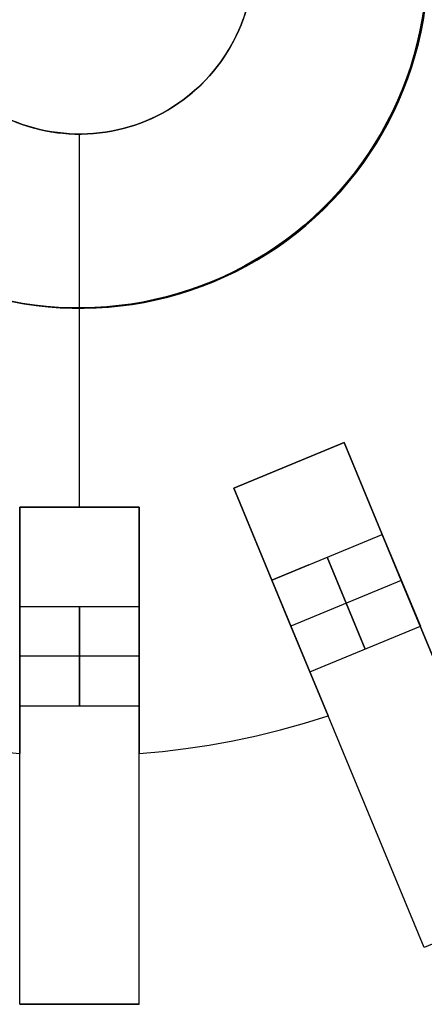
# Model space of a CAD drawing. Header units: millimetres. Extents: x 625 to 835, y 105 to 315.
# Tile 5 of 9: x 724 to 765, y 105 to 204. Entities that reach past the tile are written whole.
import ezdxf

# ---------------------------------------------------------------- set-up
doc = ezdxf.new("R2010")
doc.units = ezdxf.units.MM

msp = doc.modelspace()

# ---------------------------------------------------------------- linework, layer by layer
at = {"extrusion": (0.000142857, -2.84161e-05, 1)}
msp.add_lwpolyline([(697.739, 223.379), (697.294, 222.251), (696.889, 221.108), (696.524, 219.951), (696.199, 218.783), (695.914, 217.604), (695.671, 216.416), (695.469, 215.221), (695.308, 214.019), (695.189, 212.812), (695.112, 211.602), (695.077, 210.389), (695.084, 209.177), (695.133, 207.965), (695.224, 206.756), (695.357, 205.55), (695.531, 204.35), (695.747, 203.157), (696.005, 201.972), (696.303, 200.796), (696.641, 199.632), (697.02, 198.48), (697.438, 197.342), (697.896, 196.219), (698.392, 195.112), (698.926, 194.023), (699.498, 192.954), (700.106, 191.905), (700.751, 190.878), (701.43, 189.873), (702.144, 188.893), (702.892, 187.938), (703.672, 187.009), (704.484, 186.109), (705.326, 185.236), (706.198, 184.394), (707.099, 183.582), (708.028, 182.802), (708.983, 182.055), (709.963, 181.341), (710.967, 180.661), (711.995, 180.017), (713.044, 179.408), (714.113, 178.837), (715.202, 178.302), (716.308, 177.806), (717.431, 177.349), (718.57, 176.93), (719.722, 176.551), (720.886, 176.213), (722.062, 175.915), (723.247, 175.658), (724.44, 175.442), (725.64, 175.267), (726.845, 175.134), (728.055, 175.043), (729.266, 174.994), (730.479, 174.987), (731.691, 175.022), (732.902, 175.099), (734.108, 175.218), (735.31, 175.379), (736.506, 175.581), (737.694, 175.825), (738.873, 176.109), (740.041, 176.434), (741.198, 176.799), (742.341, 177.205), (743.469, 177.649), (744.581, 178.133), (745.676, 178.654), (746.752, 179.214), (747.808, 179.81), (748.842, 180.442), (749.855, 181.11), (750.843, 181.813), (751.807, 182.549), (752.744, 183.318), (753.654, 184.12), (754.536, 184.952), (755.389, 185.815), (756.211, 186.706), (757.002, 187.625), (757.76, 188.572), (758.485, 189.544), (759.176, 190.54), (759.832, 191.56), (760.453, 192.602), (761.037, 193.665), (761.584, 194.747), (762.093, 195.848), (762.563, 196.966), (762.995, 198.099), (763.387, 199.246), (763.739, 200.407), (764.05, 201.579), (764.321, 202.761), (764.551, 203.952), (764.739, 205.15), (764.886, 206.353), (764.991, 207.562), (765.054, 208.773), (765.075, 209.985)], dxfattribs=at)
at = {"extrusion": (-0.000142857, 2.84161e-05, 1)}
msp.add_lwpolyline([(764.927, 210.015), (764.906, 208.802), (764.843, 207.591), (764.738, 206.383), (764.591, 205.179), (764.403, 203.981), (764.173, 202.79), (763.902, 201.608), (763.591, 200.436), (763.239, 199.276), (762.847, 198.128), (762.415, 196.995), (761.945, 195.877), (761.436, 194.777), (760.889, 193.694), (760.305, 192.631), (759.684, 191.589), (759.028, 190.57), (758.337, 189.573), (757.612, 188.601), (756.854, 187.655), (756.063, 186.736), (755.241, 185.844), (754.388, 184.982), (753.506, 184.149), (752.596, 183.348), (751.659, 182.579), (750.695, 181.842), (749.707, 181.14), (748.694, 180.472), (747.66, 179.839), (746.604, 179.243), (745.528, 178.684), (744.433, 178.162), (743.321, 177.679), (742.193, 177.234), (741.05, 176.829), (739.893, 176.464), (738.725, 176.138), (737.546, 175.854), (736.358, 175.61), (735.162, 175.408), (733.96, 175.248), (732.754, 175.129), (731.543, 175.052), (730.331, 175.017), (729.118, 175.024), (727.907, 175.073), (726.697, 175.164), (725.492, 175.297), (724.292, 175.471), (723.099, 175.687), (721.914, 175.944), (720.738, 176.242), (719.574, 176.581), (718.422, 176.96), (717.283, 177.378), (716.16, 177.836), (715.054, 178.332), (713.965, 178.866), (712.896, 179.438), (711.847, 180.046), (710.819, 180.69), (709.815, 181.37), (708.835, 182.084), (707.88, 182.831), (706.951, 183.612), (706.05, 184.423), (705.178, 185.266), (704.336, 186.138), (703.524, 187.039), (702.744, 187.967), (701.996, 188.922), (701.282, 189.903), (700.603, 190.907), (699.958, 191.934), (699.35, 192.983), (698.778, 194.053), (698.244, 195.142), (697.748, 196.248), (697.29, 197.371), (696.872, 198.509), (696.493, 199.661), (696.155, 200.826), (695.857, 202.001), (695.599, 203.186), (695.383, 204.38), (695.209, 205.58), (695.076, 206.785), (694.985, 207.994), (694.936, 209.206), (694.929, 210.419), (694.964, 211.631), (695.041, 212.841), (695.16, 214.048), (695.321, 215.25), (695.523, 216.446), (695.766, 217.634), (696.051, 218.813), (696.376, 219.981), (696.741, 221.137), (697.146, 222.28), (697.591, 223.408)], dxfattribs=at)
at = {"extrusion": (0.000285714, -5.68321e-05, 1)}
msp.add_lwpolyline([(713.836, 216.696), (713.613, 216.132), (713.411, 215.561), (713.228, 214.983), (713.065, 214.398), (712.923, 213.809), (712.801, 213.215), (712.7, 212.617), (712.62, 212.016), (712.561, 211.413), (712.522, 210.808), (712.505, 210.201), (712.508, 209.595), (712.533, 208.989), (712.578, 208.385), (712.644, 207.782), (712.732, 207.182), (712.84, 206.585), (712.968, 205.993), (713.117, 205.405), (713.287, 204.823), (713.476, 204.247), (713.685, 203.678), (713.914, 203.116), (714.162, 202.563), (714.429, 202.018), (714.715, 201.484), (715.019, 200.959), (715.341, 200.446), (715.681, 199.943), (716.038, 199.453), (716.412, 198.976), (716.802, 198.512), (717.208, 198.061), (717.629, 197.625), (718.065, 197.204), (718.516, 196.798), (718.98, 196.408), (719.457, 196.034), (719.947, 195.677), (720.45, 195.337), (720.963, 195.015), (721.488, 194.711), (722.023, 194.425), (722.567, 194.158), (723.12, 193.91), (723.682, 193.681), (724.251, 193.472), (724.827, 193.282), (725.409, 193.113), (725.997, 192.964), (726.589, 192.836), (727.186, 192.728), (727.786, 192.64), (728.389, 192.574), (728.993, 192.529), (729.599, 192.504), (730.206, 192.5), (730.812, 192.518), (731.417, 192.556), (732.02, 192.616), (732.621, 192.696), (733.219, 192.797), (733.813, 192.919), (734.402, 193.061), (734.987, 193.224), (735.565, 193.407), (736.136, 193.609), (736.7, 193.831), (737.256, 194.073), (737.804, 194.334), (738.342, 194.614), (738.87, 194.912), (739.387, 195.228), (739.893, 195.562), (740.388, 195.913), (740.869, 196.281), (741.338, 196.666), (741.793, 197.067), (742.234, 197.483), (742.66, 197.914), (743.071, 198.36), (743.467, 198.82), (743.846, 199.293), (744.209, 199.779), (744.554, 200.277), (744.882, 200.787), (745.192, 201.308), (745.484, 201.839), (745.758, 202.38), (746.012, 202.931), (746.248, 203.49), (746.463, 204.056), (746.659, 204.63), (746.835, 205.21), (746.991, 205.796), (747.127, 206.387), (747.241, 206.983), (747.336, 207.582), (747.409, 208.183), (747.461, 208.788), (747.493, 209.393), (747.503, 209.999)], dxfattribs=at)
at = {"extrusion": (-0.000285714, 5.68321e-05, 1)}
msp.add_lwpolyline([(747.5, 210), (747.489, 209.394), (747.458, 208.788), (747.406, 208.184), (747.332, 207.582), (747.238, 206.983), (747.123, 206.388), (746.988, 205.797), (746.832, 205.211), (746.656, 204.631), (746.46, 204.057), (746.244, 203.49), (746.009, 202.931), (745.754, 202.381), (745.481, 201.84), (745.189, 201.308), (744.879, 200.787), (744.551, 200.278), (744.205, 199.779), (743.843, 199.293), (743.463, 198.82), (743.068, 198.36), (742.657, 197.915), (742.231, 197.484), (741.79, 197.067), (741.335, 196.667), (740.866, 196.282), (740.384, 195.914), (739.89, 195.563), (739.384, 195.229), (738.866, 194.912), (738.338, 194.614), (737.8, 194.335), (737.253, 194.074), (736.697, 193.832), (736.133, 193.61), (735.561, 193.407), (734.983, 193.224), (734.399, 193.062), (733.81, 192.92), (733.216, 192.798), (732.618, 192.697), (732.017, 192.617), (731.413, 192.557), (730.808, 192.519), (730.202, 192.501), (729.596, 192.505), (728.99, 192.529), (728.385, 192.575), (727.783, 192.641), (727.183, 192.728), (726.586, 192.836), (725.993, 192.965), (725.406, 193.114), (724.823, 193.283), (724.247, 193.473), (723.678, 193.682), (723.117, 193.911), (722.563, 194.159), (722.019, 194.426), (721.484, 194.712), (720.96, 195.016), (720.446, 195.338), (719.944, 195.678), (719.454, 196.035), (718.976, 196.408), (718.512, 196.798), (718.062, 197.204), (717.626, 197.626), (717.204, 198.062), (716.798, 198.512), (716.408, 198.976), (716.035, 199.454), (715.678, 199.944), (715.338, 200.446), (715.016, 200.96), (714.712, 201.484), (714.426, 202.019), (714.159, 202.564), (713.911, 203.117), (713.682, 203.678), (713.472, 204.247), (713.283, 204.823), (713.114, 205.406), (712.965, 205.993), (712.836, 206.586), (712.728, 207.183), (712.641, 207.783), (712.575, 208.385), (712.529, 208.99), (712.505, 209.596), (712.501, 210.202), (712.519, 210.808), (712.557, 211.413), (712.617, 212.017), (712.697, 212.618), (712.798, 213.216), (712.92, 213.81), (713.062, 214.399), (713.224, 214.983), (713.407, 215.561), (713.61, 216.133), (713.832, 216.697)], dxfattribs=at)
for points in [[(723.06, 175.695), (724.255, 175.475), (725.457, 175.296), (726.664, 175.159), (727.875, 175.065), (729.089, 175.012), (730.304, 175.001), (731.518, 175.033), (732.731, 175.107), (733.94, 175.223), (735.145, 175.38), (736.343, 175.58), (737.534, 175.821), (738.716, 176.103), (739.887, 176.426), (741.046, 176.789), (742.192, 177.192), (743.324, 177.635), (744.439, 178.117), (745.537, 178.637), (746.616, 179.196), (747.675, 179.791), (748.713, 180.423), (749.728, 181.09), (750.72, 181.792), (751.686, 182.528), (752.627, 183.297), (753.54, 184.099), (754.424, 184.931), (755.28, 185.794), (756.105, 186.686), (756.898, 187.606), (757.659, 188.553), (758.387, 189.526), (759.08, 190.523), (759.739, 191.545), (760.361, 192.588), (760.947, 193.652), (761.496, 194.736), (762.007, 195.838), (762.479, 196.958), (762.912, 198.093), (763.306, 199.242), (763.659, 200.405), (763.972, 201.579), (764.244, 202.763), (764.474, 203.956), (764.663, 205.156)], [(723.62, 193.704), (724.189, 193.493), (724.766, 193.301), (725.349, 193.129), (725.937, 192.978), (726.53, 192.847), (727.127, 192.737), (727.728, 192.648), (728.332, 192.58), (728.938, 192.532), (729.544, 192.506), (730.152, 192.501), (730.759, 192.516), (731.365, 192.553), (731.97, 192.611), (732.572, 192.69), (733.172, 192.79), (733.767, 192.91), (734.358, 193.051), (734.944, 193.213), (735.523, 193.394), (736.096, 193.596), (736.662, 193.818), (737.219, 194.059), (737.768, 194.319), (738.308, 194.598), (738.838, 194.895), (739.356, 195.211), (739.864, 195.545), (740.36, 195.896), (740.843, 196.264), (741.313, 196.649), (741.77, 197.049), (742.212, 197.466), (742.64, 197.897), (743.052, 198.343), (743.449, 198.803), (743.83, 199.277), (744.193, 199.763), (744.54, 200.262), (744.869, 200.772), (745.181, 201.294), (745.474, 201.826), (745.748, 202.368), (746.003, 202.919), (746.24, 203.479), (746.456, 204.046)], [(730, 155), (730, 192.5)], [(730, 155), (730, 192.5)], [(730, 155), (730, 175)], [(730, 155), (730, 175)], [(756.591, 161.483), (745.504, 156.891)], [(745.504, 156.891), (756.591, 161.483)], [(745.504, 156.891), (756.591, 161.483)], [(745.504, 156.891), (756.591, 161.483)], [(756.591, 161.483), (745.504, 156.891)], [(756.591, 161.483), (751.048, 159.187)], [(762.331, 147.625), (756.591, 161.483)], [(756.591, 161.483), (762.331, 147.625)], [(762.331, 147.625), (756.591, 161.483)], [(756.591, 161.483), (762.331, 147.625)], [(775.725, 115.289), (756.591, 161.483)], [(745.504, 156.891), (751.245, 143.032)], [(751.245, 143.032), (745.504, 156.891)], [(745.504, 156.891), (751.245, 143.032)], [(751.245, 143.032), (745.504, 156.891)], [(764.638, 110.697), (745.504, 156.891)], [(736, 155), (724, 155)], [(724, 155), (736, 155)], [(724, 155), (736, 155)], [(724, 155), (736, 155)], [(724, 155), (724, 140)], [(724, 140), (724, 155)], [(724, 155), (724, 140)], [(724, 140), (724, 155)], [(736, 155), (724, 155)], [(724, 105), (724, 155)], [(736, 140), (736, 155)], [(736, 155), (736, 140)], [(736, 140), (736, 155)], [(736, 155), (736, 140)], [(736, 105), (736, 155)], [(749.331, 147.652), (760.418, 152.244)], [(749.331, 147.652), (760.418, 152.244)], [(764.245, 143.005), (760.418, 152.244)], [(760.418, 152.244), (764.245, 143.005)], [(758.701, 140.709), (754.874, 149.948)], [(754.874, 149.948), (758.701, 140.709)], [(753.027, 149.182), (749.331, 147.652)], [(749.331, 147.652), (753.158, 138.413)], [(753.158, 138.413), (749.331, 147.652)], [(762.331, 147.625), (751.245, 143.032)], [(762.331, 147.625), (751.245, 143.032)], [(766.072, 138.594), (762.331, 147.625)], [(762.331, 147.625), (766.072, 138.594)], [(766.072, 138.594), (762.331, 147.625)], [(762.331, 147.625), (766.072, 138.594)], [(724, 145), (736, 145)], [(724, 145), (724, 135)], [(724, 135), (724, 145)], [(724, 145), (736, 145)], [(730, 135), (730, 145)], [(730, 145), (730, 135)], [(736, 135), (736, 145)], [(736, 145), (736, 135)], [(751.245, 143.032), (754.985, 134.002)], [(754.985, 134.002), (751.245, 143.032)], [(751.245, 143.032), (754.985, 134.002)], [(754.985, 134.002), (751.245, 143.032)], [(753.158, 138.413), (764.245, 143.005)], [(753.158, 138.413), (764.245, 143.005)], [(724, 140), (724, 130.225)], [(724, 130.225), (724, 140)], [(724, 140), (724, 130.225)], [(724, 130.225), (724, 140)], [(736, 140), (724, 140)], [(736, 140), (724, 140)], [(736, 130.225), (736, 140)], [(736, 140), (736, 130.225)], [(736, 130.225), (736, 140)], [(736, 140), (736, 130.225)], [(724, 135), (736, 135)], [(724, 135), (736, 135)], [(705.015, 134.002), (707.246, 133.304), (709.521, 132.665), (711.84, 132.088), (714.2, 131.576), (716.599, 131.13), (719.034, 130.755), (721.502, 130.453), (724, 130.225)], [(705.015, 134.002), (707.246, 133.304), (709.521, 132.665), (711.84, 132.088), (714.2, 131.576), (716.599, 131.13), (719.034, 130.755), (721.502, 130.453), (724, 130.225)], [(705.015, 134.002), (707.246, 133.304), (709.521, 132.665), (711.84, 132.088), (714.2, 131.576), (716.599, 131.13), (719.034, 130.755), (721.502, 130.453), (724, 130.225)], [(705.015, 134.002), (707.246, 133.304), (709.521, 132.665), (711.84, 132.088), (714.2, 131.576), (716.599, 131.13), (719.034, 130.755), (721.502, 130.453), (724, 130.225)], [(705.015, 134.002), (707.246, 133.304), (709.521, 132.665), (711.84, 132.088), (714.2, 131.576), (716.599, 131.13), (719.034, 130.755), (721.502, 130.453), (724, 130.225)], [(705.015, 134.002), (707.246, 133.304), (709.521, 132.665), (711.84, 132.088), (714.2, 131.576), (716.599, 131.13), (719.034, 130.755), (721.502, 130.453), (724, 130.225)], [(736, 130.225), (738.328, 130.435), (740.675, 130.715), (743.038, 131.07), (745.415, 131.499), (747.801, 132.006), (750.194, 132.591), (752.59, 133.256), (754.985, 134.002)], [(736, 130.225), (738.328, 130.435), (740.675, 130.715), (743.038, 131.07), (745.415, 131.499), (747.801, 132.006), (750.194, 132.591), (752.59, 133.256), (754.985, 134.002)], [(736, 130.225), (738.328, 130.435), (740.675, 130.715), (743.038, 131.07), (745.415, 131.499), (747.801, 132.006), (750.194, 132.591), (752.59, 133.256), (754.985, 134.002)], [(736, 130.225), (738.328, 130.435), (740.675, 130.715), (743.038, 131.07), (745.415, 131.499), (747.801, 132.006), (750.194, 132.591), (752.59, 133.256), (754.985, 134.002)], [(736, 130.225), (738.328, 130.435), (740.675, 130.715), (743.038, 131.07), (745.415, 131.499), (747.801, 132.006), (750.194, 132.591), (752.59, 133.256), (754.985, 134.002)], [(736, 130.225), (738.328, 130.435), (740.675, 130.715), (743.038, 131.07), (745.415, 131.499), (747.801, 132.006), (750.194, 132.591), (752.59, 133.256), (754.985, 134.002)], [(775.725, 115.289), (764.638, 110.697)], [(724, 105), (736, 105)], [(724, 105), (736, 105)], [(736, 105), (724, 105)]]:
    msp.add_lwpolyline(points)
at = {"extrusion": (1, 0, 0)}
for points in [[(192.5, -12.015), (192.5, 0.005)], [(175, -524.015), (175, -511.995)], [(161.483, -12.005), (161.483, -512.005)], [(159.187, -12.005), (159.187, -512.005)], [(156.891, -512.005), (156.891, -12.005)], [(155, -512.005), (155, -12.005)], [(155, -0.005), (154.994, 0.336), (154.977, 0.677), (154.948, 1.018), (154.907, 1.357), (154.855, 1.694), (154.791, 2.03), (154.716, 2.363), (154.629, 2.693), (154.531, 3.02), (154.423, 3.344), (154.303, 3.664), (154.172, 3.979), (154.031, 4.29), (153.879, 4.596), (153.717, 4.896), (153.544, 5.191), (153.362, 5.48), (153.17, 5.762), (152.968, 6.037), (152.757, 6.306), (152.537, 6.567), (152.308, 6.821), (152.071, 7.066), (151.826, 7.303), (151.572, 7.532), (151.311, 7.752), (151.042, 7.963), (150.767, 8.165), (150.485, 8.357), (150.196, 8.539), (149.901, 8.712), (149.601, 8.874), (149.295, 9.026), (148.984, 9.167), (148.669, 9.298), (148.349, 9.418), (148.025, 9.526), (147.698, 9.624), (147.368, 9.711), (147.035, 9.786), (146.699, 9.85), (146.362, 9.902), (146.023, 9.943), (145.682, 9.972), (145.341, 9.989), (145, 9.995)], [(145, -534.005), (145.341, -533.999), (145.682, -533.982), (146.023, -533.953), (146.362, -533.912), (146.699, -533.86), (147.035, -533.796), (147.368, -533.721), (147.698, -533.634), (148.025, -533.536), (148.349, -533.428), (148.669, -533.308), (148.984, -533.177), (149.295, -533.036), (149.601, -532.884), (149.901, -532.722), (150.196, -532.549), (150.485, -532.367), (150.767, -532.175), (151.042, -531.973), (151.311, -531.762), (151.572, -531.542), (151.826, -531.313), (152.071, -531.076), (152.308, -530.831), (152.537, -530.577), (152.757, -530.316), (152.968, -530.047), (153.17, -529.772), (153.362, -529.49), (153.544, -529.201), (153.717, -528.906), (153.879, -528.606), (154.031, -528.3), (154.172, -527.989), (154.303, -527.674), (154.423, -527.354), (154.531, -527.03), (154.629, -526.703), (154.716, -526.373), (154.791, -526.04), (154.855, -525.704), (154.907, -525.367), (154.948, -525.028), (154.977, -524.687), (154.994, -524.346), (155, -524.005)], [(155, -12.005), (155, -512.005)], [(145, 9.995), (145.341, 9.989), (145.682, 9.972), (146.023, 9.943), (146.362, 9.902), (146.699, 9.85), (147.035, 9.786), (147.368, 9.711), (147.698, 9.624), (148.025, 9.526), (148.349, 9.418), (148.669, 9.298), (148.984, 9.167), (149.295, 9.026), (149.601, 8.874), (149.901, 8.712), (150.196, 8.539), (150.485, 8.357), (150.767, 8.165), (151.042, 7.963), (151.311, 7.752), (151.572, 7.532), (151.826, 7.303), (152.071, 7.066), (152.308, 6.821), (152.537, 6.567), (152.757, 6.306), (152.968, 6.037), (153.17, 5.762), (153.362, 5.48), (153.544, 5.191), (153.717, 4.896), (153.879, 4.596), (154.031, 4.29), (154.172, 3.979), (154.303, 3.664), (154.423, 3.344), (154.531, 3.02), (154.629, 2.693), (154.716, 2.363), (154.791, 2.03), (154.855, 1.694), (154.907, 1.357), (154.948, 1.018), (154.977, 0.677), (154.994, 0.336), (155, -0.005)], [(155, -524.005), (154.994, -524.346), (154.977, -524.687), (154.948, -525.028), (154.907, -525.367), (154.855, -525.704), (154.791, -526.04), (154.716, -526.373), (154.629, -526.703), (154.531, -527.03), (154.423, -527.354), (154.303, -527.674), (154.172, -527.989), (154.031, -528.3), (153.879, -528.606), (153.717, -528.906), (153.544, -529.201), (153.362, -529.49), (153.17, -529.772), (152.968, -530.047), (152.757, -530.316), (152.537, -530.577), (152.308, -530.831), (152.071, -531.076), (151.826, -531.313), (151.572, -531.542), (151.311, -531.762), (151.042, -531.973), (150.767, -532.175), (150.485, -532.367), (150.196, -532.549), (149.901, -532.722), (149.601, -532.884), (149.295, -533.036), (148.984, -533.177), (148.669, -533.308), (148.349, -533.428), (148.025, -533.536), (147.698, -533.634), (147.368, -533.721), (147.035, -533.796), (146.699, -533.86), (146.362, -533.912), (146.023, -533.953), (145.682, -533.982), (145.341, -533.999), (145, -534.005)], [(155, -12.005), (155, -512.005)], [(145, 9.995), (145.341, 9.989), (145.682, 9.972), (146.023, 9.943), (146.362, 9.902), (146.699, 9.85), (147.035, 9.786), (147.368, 9.711), (147.698, 9.624), (148.025, 9.526), (148.349, 9.418), (148.669, 9.298), (148.984, 9.167), (149.295, 9.026), (149.601, 8.874), (149.901, 8.712), (150.196, 8.539), (150.485, 8.357), (150.767, 8.165), (151.042, 7.963), (151.311, 7.752), (151.572, 7.532), (151.826, 7.303), (152.071, 7.066), (152.308, 6.821), (152.537, 6.567), (152.757, 6.306), (152.968, 6.037), (153.17, 5.762), (153.362, 5.48), (153.544, 5.191), (153.717, 4.896), (153.879, 4.596), (154.031, 4.29), (154.172, 3.979), (154.303, 3.664), (154.423, 3.344), (154.531, 3.02), (154.629, 2.693), (154.716, 2.363), (154.791, 2.03), (154.855, 1.694), (154.907, 1.357), (154.948, 1.018), (154.977, 0.677), (154.994, 0.336), (155, -0.005)], [(155, -524.005), (154.994, -524.346), (154.977, -524.687), (154.948, -525.028), (154.907, -525.367), (154.855, -525.704), (154.791, -526.04), (154.716, -526.373), (154.629, -526.703), (154.531, -527.03), (154.423, -527.354), (154.303, -527.674), (154.172, -527.989), (154.031, -528.3), (153.879, -528.606), (153.717, -528.906), (153.544, -529.201), (153.362, -529.49), (153.17, -529.772), (152.968, -530.047), (152.757, -530.316), (152.537, -530.577), (152.308, -530.831), (152.071, -531.076), (151.826, -531.313), (151.572, -531.542), (151.311, -531.762), (151.042, -531.973), (150.767, -532.175), (150.485, -532.367), (150.196, -532.549), (149.901, -532.722), (149.601, -532.884), (149.295, -533.036), (148.984, -533.177), (148.669, -533.308), (148.349, -533.428), (148.025, -533.536), (147.698, -533.634), (147.368, -533.721), (147.035, -533.796), (146.699, -533.86), (146.362, -533.912), (146.023, -533.953), (145.682, -533.982), (145.341, -533.999), (145, -534.005)], [(135, 9.995), (133.976, 9.978), (132.953, 9.925), (131.932, 9.838), (130.915, 9.716), (129.903, 9.559), (128.896, 9.368), (127.897, 9.142), (126.906, 8.883), (125.925, 8.589), (124.954, 8.263), (123.994, 7.903), (123.048, 7.511), (122.115, 7.087), (121.198, 6.632), (120.297, 6.145), (119.412, 5.628), (118.546, 5.08), (117.7, 4.504), (116.873, 3.899), (116.067, 3.266), (115.284, 2.606), (114.523, 1.92), (113.787, 1.208), (113.075, 0.472), (112.389, -0.289), (111.729, -1.072), (111.096, -1.878), (110.491, -2.705), (109.915, -3.551), (109.367, -4.417), (108.85, -5.302), (108.363, -6.203), (107.908, -7.12), (107.484, -8.053), (107.092, -8.999), (106.732, -9.959), (106.406, -10.93), (106.112, -11.911), (105.853, -12.902), (105.627, -13.901), (105.436, -14.908), (105.279, -15.92), (105.157, -16.937), (105.07, -17.958), (105.017, -18.981), (105, -20.005)], [(105, -504.005), (105.017, -505.029), (105.07, -506.052), (105.157, -507.073), (105.279, -508.09), (105.436, -509.102), (105.627, -510.109), (105.853, -511.108), (106.112, -512.099), (106.406, -513.08), (106.732, -514.051), (107.092, -515.011), (107.484, -515.957), (107.908, -516.89), (108.363, -517.807), (108.85, -518.708), (109.367, -519.593), (109.915, -520.459), (110.491, -521.305), (111.096, -522.132), (111.729, -522.938), (112.389, -523.721), (113.075, -524.482), (113.787, -525.218), (114.523, -525.93), (115.284, -526.616), (116.067, -527.276), (116.873, -527.909), (117.7, -528.514), (118.546, -529.09), (119.412, -529.638), (120.297, -530.155), (121.198, -530.642), (122.115, -531.097), (123.048, -531.521), (123.994, -531.913), (124.954, -532.273), (125.925, -532.599), (126.906, -532.893), (127.897, -533.152), (128.896, -533.378), (129.903, -533.569), (130.915, -533.726), (131.932, -533.848), (132.953, -533.935), (133.976, -533.988), (135, -534.005)], [(105, -20.005), (105.017, -18.981), (105.07, -17.958), (105.157, -16.937), (105.279, -15.92), (105.436, -14.908), (105.627, -13.901), (105.853, -12.902), (106.112, -11.911), (106.406, -10.93), (106.732, -9.959), (107.092, -8.999), (107.484, -8.053), (107.908, -7.12), (108.363, -6.203), (108.85, -5.302), (109.367, -4.417), (109.915, -3.551), (110.491, -2.705), (111.096, -1.878), (111.729, -1.072), (112.389, -0.289), (113.075, 0.472), (113.787, 1.208), (114.523, 1.92), (115.284, 2.606), (116.067, 3.266), (116.873, 3.899), (117.7, 4.504), (118.546, 5.08), (119.412, 5.628), (120.297, 6.145), (121.198, 6.632), (122.115, 7.087), (123.048, 7.511), (123.994, 7.903), (124.954, 8.263), (125.925, 8.589), (126.906, 8.883), (127.897, 9.142), (128.896, 9.368), (129.903, 9.559), (130.915, 9.716), (131.932, 9.838), (132.953, 9.925), (133.976, 9.978), (135, 9.995)], [(135, -534.005), (133.976, -533.988), (132.953, -533.935), (131.932, -533.848), (130.915, -533.726), (129.903, -533.569), (128.896, -533.378), (127.897, -533.152), (126.906, -532.893), (125.925, -532.599), (124.954, -532.273), (123.994, -531.913), (123.048, -531.521), (122.115, -531.097), (121.198, -530.642), (120.297, -530.155), (119.412, -529.638), (118.546, -529.09), (117.7, -528.514), (116.873, -527.909), (116.067, -527.276), (115.284, -526.616), (114.523, -525.93), (113.787, -525.218), (113.075, -524.482), (112.389, -523.721), (111.729, -522.938), (111.096, -522.132), (110.491, -521.305), (109.915, -520.459), (109.367, -519.593), (108.85, -518.708), (108.363, -517.807), (107.908, -516.89), (107.484, -515.957), (107.092, -515.011), (106.732, -514.051), (106.406, -513.08), (106.112, -512.099), (105.853, -511.108), (105.627, -510.109), (105.436, -509.102), (105.279, -508.09), (105.157, -507.073), (105.07, -506.052), (105.017, -505.029), (105, -504.005)], [(105, -20.005), (105.017, -18.981), (105.07, -17.958), (105.157, -16.937), (105.279, -15.92), (105.436, -14.908), (105.627, -13.901), (105.853, -12.902), (106.112, -11.911), (106.406, -10.93), (106.732, -9.959), (107.092, -8.999), (107.484, -8.053), (107.908, -7.12), (108.363, -6.203), (108.85, -5.302), (109.367, -4.417), (109.915, -3.551), (110.491, -2.705), (111.096, -1.878), (111.729, -1.072), (112.389, -0.289), (113.075, 0.472), (113.787, 1.208), (114.523, 1.92), (115.284, 2.606), (116.067, 3.266), (116.873, 3.899), (117.7, 4.504), (118.546, 5.08), (119.412, 5.628), (120.297, 6.145), (121.198, 6.632), (122.115, 7.087), (123.048, 7.511), (123.994, 7.903), (124.954, 8.263), (125.925, 8.589), (126.906, 8.883), (127.897, 9.142), (128.896, 9.368), (129.903, 9.559), (130.915, 9.716), (131.932, 9.838), (132.953, 9.925), (133.976, 9.978), (135, 9.995)], [(135, -534.005), (133.976, -533.988), (132.953, -533.935), (131.932, -533.848), (130.915, -533.726), (129.903, -533.569), (128.896, -533.378), (127.897, -533.152), (126.906, -532.893), (125.925, -532.599), (124.954, -532.273), (123.994, -531.913), (123.048, -531.521), (122.115, -531.097), (121.198, -530.642), (120.297, -530.155), (119.412, -529.638), (118.546, -529.09), (117.7, -528.514), (116.873, -527.909), (116.067, -527.276), (115.284, -526.616), (114.523, -525.93), (113.787, -525.218), (113.075, -524.482), (112.389, -523.721), (111.729, -522.938), (111.096, -522.132), (110.491, -521.305), (109.915, -520.459), (109.367, -519.593), (108.85, -518.708), (108.363, -517.807), (107.908, -516.89), (107.484, -515.957), (107.092, -515.011), (106.732, -514.051), (106.406, -513.08), (106.112, -512.099), (105.853, -511.108), (105.627, -510.109), (105.436, -509.102), (105.279, -508.09), (105.157, -507.073), (105.07, -506.052), (105.017, -505.029), (105, -504.005)], [(134.002, -524.005), (134.002, -512.005)], [(134.002, -12.005), (134.002, -0.005)], [(133.794, 9.575), (133.794, -533.585)], [(130.225, -524.005), (130.225, -512.005)], [(130.225, -12.005), (130.225, -0.005)], [(130, 9.575), (130, -533.585)], [(130.225, -524.005), (130.225, -512.005)], [(130.225, -12.005), (130.225, -0.005)], [(130, 9.575), (130, -533.585)], [(105, -20.005), (105, -504.005)], [(105, -504.005), (105, -20.005)], [(105, -504.005), (105, -20.005)]]:
    msp.add_lwpolyline(points, dxfattribs=at)
at = {"extrusion": (0.92388, 0.382683, 4.81585e-15)}
msp.add_lwpolyline([(-150.344, 9.995), (-150.003, 9.989), (-149.662, 9.972), (-149.322, 9.943), (-148.983, 9.902), (-148.645, 9.85), (-148.31, 9.786), (-147.977, 9.711), (-147.646, 9.624), (-147.319, 9.526), (-146.995, 9.418), (-146.676, 9.298), (-146.36, 9.167), (-146.049, 9.026), (-145.744, 8.874), (-145.443, 8.712), (-145.148, 8.539), (-144.86, 8.357), (-144.577, 8.165), (-144.302, 7.963), (-144.033, 7.752), (-143.772, 7.532), (-143.519, 7.303), (-143.273, 7.066), (-143.036, 6.821), (-142.807, 6.567), (-142.587, 6.306), (-142.376, 6.037), (-142.175, 5.762), (-141.982, 5.48), (-141.8, 5.191), (-141.628, 4.896), (-141.465, 4.596), (-141.313, 4.29), (-141.172, 3.979), (-141.041, 3.664), (-140.922, 3.344), (-140.813, 3.02), (-140.715, 2.693), (-140.629, 2.363), (-140.553, 2.03), (-140.49, 1.694), (-140.437, 1.357), (-140.397, 1.018), (-140.368, 0.677), (-140.35, 0.336), (-140.344, -0.005)], dxfattribs=at)
at = {"extrusion": (0.92388, 0.382683, -3.32821e-16)}
msp.add_lwpolyline([(-140.344, -524.005), (-140.35, -524.346), (-140.368, -524.687), (-140.397, -525.028), (-140.437, -525.367), (-140.49, -525.704), (-140.553, -526.04), (-140.629, -526.373), (-140.715, -526.703), (-140.813, -527.03), (-140.922, -527.354), (-141.041, -527.674), (-141.172, -527.989), (-141.313, -528.3), (-141.465, -528.606), (-141.628, -528.906), (-141.8, -529.201), (-141.982, -529.49), (-142.175, -529.772), (-142.376, -530.047), (-142.587, -530.316), (-142.807, -530.577), (-143.036, -530.831), (-143.273, -531.076), (-143.519, -531.313), (-143.772, -531.542), (-144.033, -531.762), (-144.302, -531.973), (-144.577, -532.175), (-144.86, -532.367), (-145.148, -532.549), (-145.443, -532.722), (-145.744, -532.884), (-146.049, -533.036), (-146.36, -533.177), (-146.676, -533.308), (-146.995, -533.428), (-147.319, -533.536), (-147.646, -533.634), (-147.977, -533.721), (-148.31, -533.796), (-148.645, -533.86), (-148.983, -533.912), (-149.322, -533.953), (-149.662, -533.982), (-150.003, -533.999), (-150.344, -534.005)], dxfattribs=at)
at = {"extrusion": (0.92388, 0.382683, -1.52628e-15)}
msp.add_lwpolyline([(-150.344, 9.995), (-150.003, 9.989), (-149.662, 9.972), (-149.322, 9.943), (-148.983, 9.902), (-148.645, 9.85), (-148.31, 9.786), (-147.977, 9.711), (-147.646, 9.624), (-147.319, 9.526), (-146.995, 9.418), (-146.676, 9.298), (-146.36, 9.167), (-146.049, 9.026), (-145.744, 8.874), (-145.443, 8.712), (-145.148, 8.539), (-144.86, 8.357), (-144.577, 8.165), (-144.302, 7.963), (-144.033, 7.752), (-143.772, 7.532), (-143.519, 7.303), (-143.273, 7.066), (-143.036, 6.821), (-142.807, 6.567), (-142.587, 6.306), (-142.376, 6.037), (-142.175, 5.762), (-141.982, 5.48), (-141.8, 5.191), (-141.628, 4.896), (-141.465, 4.596), (-141.313, 4.29), (-141.172, 3.979), (-141.041, 3.664), (-140.922, 3.344), (-140.813, 3.02), (-140.715, 2.693), (-140.629, 2.363), (-140.553, 2.03), (-140.49, 1.694), (-140.437, 1.357), (-140.397, 1.018), (-140.368, 0.677), (-140.35, 0.336), (-140.344, -0.005)], dxfattribs=at)
at = {"extrusion": (0.92388, 0.382683, 1.51658e-15)}
msp.add_lwpolyline([(-140.344, -524.005), (-140.35, -524.346), (-140.368, -524.687), (-140.397, -525.028), (-140.437, -525.367), (-140.49, -525.704), (-140.553, -526.04), (-140.629, -526.373), (-140.715, -526.703), (-140.813, -527.03), (-140.922, -527.354), (-141.041, -527.674), (-141.172, -527.989), (-141.313, -528.3), (-141.465, -528.606), (-141.628, -528.906), (-141.8, -529.201), (-141.982, -529.49), (-142.175, -529.772), (-142.376, -530.047), (-142.587, -530.316), (-142.807, -530.577), (-143.036, -530.831), (-143.273, -531.076), (-143.519, -531.313), (-143.772, -531.542), (-144.033, -531.762), (-144.302, -531.973), (-144.577, -532.175), (-144.86, -532.367), (-145.148, -532.549), (-145.443, -532.722), (-145.744, -532.884), (-146.049, -533.036), (-146.36, -533.177), (-146.676, -533.308), (-146.995, -533.428), (-147.319, -533.536), (-147.646, -533.634), (-147.977, -533.721), (-148.31, -533.796), (-148.645, -533.86), (-148.983, -533.912), (-149.322, -533.953), (-149.662, -533.982), (-150.003, -533.999), (-150.344, -534.005)], dxfattribs=at)
at = {"extrusion": (0.92388, 0.382683, -5.22313e-15)}
msp.add_lwpolyline([(-140.344, -0.005), (-140.35, 0.336), (-140.368, 0.677), (-140.397, 1.018), (-140.437, 1.357), (-140.49, 1.694), (-140.553, 2.03), (-140.629, 2.363), (-140.715, 2.693), (-140.813, 3.02), (-140.922, 3.344), (-141.041, 3.664), (-141.172, 3.979), (-141.313, 4.29), (-141.465, 4.596), (-141.628, 4.896), (-141.8, 5.191), (-141.982, 5.48), (-142.175, 5.762), (-142.376, 6.037), (-142.587, 6.306), (-142.807, 6.567), (-143.036, 6.821), (-143.273, 7.066), (-143.519, 7.303), (-143.772, 7.532), (-144.033, 7.752), (-144.302, 7.963), (-144.577, 8.165), (-144.86, 8.357), (-145.148, 8.539), (-145.443, 8.712), (-145.744, 8.874), (-146.049, 9.026), (-146.36, 9.167), (-146.676, 9.298), (-146.995, 9.418), (-147.319, 9.526), (-147.646, 9.624), (-147.977, 9.711), (-148.31, 9.786), (-148.645, 9.85), (-148.983, 9.902), (-149.322, 9.943), (-149.662, 9.972), (-150.003, 9.989), (-150.344, 9.995)], dxfattribs=at)
at = {"extrusion": (0.92388, 0.382683, -5.13921e-15)}
msp.add_lwpolyline([(-140.344, -524.005), (-140.35, -524.346), (-140.368, -524.687), (-140.397, -525.028), (-140.437, -525.367), (-140.49, -525.704), (-140.553, -526.04), (-140.629, -526.373), (-140.715, -526.703), (-140.813, -527.03), (-140.922, -527.354), (-141.041, -527.674), (-141.172, -527.989), (-141.313, -528.3), (-141.465, -528.606), (-141.628, -528.906), (-141.8, -529.201), (-141.982, -529.49), (-142.175, -529.772), (-142.376, -530.047), (-142.587, -530.316), (-142.807, -530.577), (-143.036, -530.831), (-143.273, -531.076), (-143.519, -531.313), (-143.772, -531.542), (-144.033, -531.762), (-144.302, -531.973), (-144.577, -532.175), (-144.86, -532.367), (-145.148, -532.549), (-145.443, -532.722), (-145.744, -532.884), (-146.049, -533.036), (-146.36, -533.177), (-146.676, -533.308), (-146.995, -533.428), (-147.319, -533.536), (-147.646, -533.634), (-147.977, -533.721), (-148.31, -533.796), (-148.645, -533.86), (-148.983, -533.912), (-149.322, -533.953), (-149.662, -533.982), (-150.003, -533.999), (-150.344, -534.005)], dxfattribs=at)
at = {"extrusion": (0.92388, 0.382683, 3.96137e-15)}
msp.add_lwpolyline([(-190.344, -20.005), (-190.327, -18.981), (-190.274, -17.958), (-190.187, -16.937), (-190.065, -15.92), (-189.908, -14.908), (-189.717, -13.901), (-189.491, -12.902), (-189.232, -11.911), (-188.939, -10.93), (-188.612, -9.959), (-188.253, -8.999), (-187.861, -8.053), (-187.436, -7.12), (-186.981, -6.203), (-186.494, -5.302), (-185.977, -4.417), (-185.43, -3.551), (-184.853, -2.705), (-184.248, -1.878), (-183.616, -1.072), (-182.956, -0.289), (-182.269, 0.472), (-181.557, 1.208), (-180.821, 1.92), (-180.06, 2.606), (-179.277, 3.266), (-178.471, 3.899), (-177.645, 4.504), (-176.798, 5.08), (-175.932, 5.628), (-175.048, 6.145), (-174.146, 6.632), (-173.229, 7.087), (-172.296, 7.511), (-171.35, 7.903), (-170.391, 8.263), (-169.42, 8.589), (-168.438, 8.883), (-167.447, 9.142), (-166.448, 9.368), (-165.442, 9.559), (-164.429, 9.716), (-163.412, 9.838), (-162.391, 9.925), (-161.368, 9.978), (-160.344, 9.995)], dxfattribs=at)
at = {"extrusion": (0.92388, 0.382683, -3.29909e-15)}
msp.add_lwpolyline([(-160.344, -534.005), (-161.368, -533.988), (-162.391, -533.935), (-163.412, -533.848), (-164.429, -533.726), (-165.442, -533.569), (-166.448, -533.378), (-167.447, -533.152), (-168.438, -532.893), (-169.42, -532.599), (-170.391, -532.273), (-171.35, -531.913), (-172.296, -531.521), (-173.229, -531.097), (-174.146, -530.642), (-175.048, -530.155), (-175.932, -529.638), (-176.798, -529.09), (-177.645, -528.514), (-178.471, -527.909), (-179.277, -527.276), (-180.06, -526.616), (-180.821, -525.93), (-181.557, -525.218), (-182.269, -524.482), (-182.956, -523.721), (-183.616, -522.938), (-184.248, -522.132), (-184.853, -521.305), (-185.43, -520.459), (-185.977, -519.593), (-186.494, -518.708), (-186.981, -517.807), (-187.436, -516.89), (-187.861, -515.957), (-188.253, -515.011), (-188.612, -514.051), (-188.939, -513.08), (-189.232, -512.099), (-189.491, -511.108), (-189.717, -510.109), (-189.908, -509.102), (-190.065, -508.09), (-190.187, -507.073), (-190.274, -506.052), (-190.327, -505.029), (-190.344, -504.005)], dxfattribs=at)
at = {"extrusion": (0.92388, 0.382683, -1.47778e-15)}
msp.add_lwpolyline([(-190.344, -20.005), (-190.327, -18.981), (-190.274, -17.958), (-190.187, -16.937), (-190.065, -15.92), (-189.908, -14.908), (-189.717, -13.901), (-189.491, -12.902), (-189.232, -11.911), (-188.939, -10.93), (-188.612, -9.959), (-188.253, -8.999), (-187.861, -8.053), (-187.436, -7.12), (-186.981, -6.203), (-186.494, -5.302), (-185.977, -4.417), (-185.43, -3.551), (-184.853, -2.705), (-184.248, -1.878), (-183.616, -1.072), (-182.956, -0.289), (-182.269, 0.472), (-181.557, 1.208), (-180.821, 1.92), (-180.06, 2.606), (-179.277, 3.266), (-178.471, 3.899), (-177.645, 4.504), (-176.798, 5.08), (-175.932, 5.628), (-175.048, 6.145), (-174.146, 6.632), (-173.229, 7.087), (-172.296, 7.511), (-171.35, 7.903), (-170.391, 8.263), (-169.42, 8.589), (-168.438, 8.883), (-167.447, 9.142), (-166.448, 9.368), (-165.442, 9.559), (-164.429, 9.716), (-163.412, 9.838), (-162.391, 9.925), (-161.368, 9.978), (-160.344, 9.995)], dxfattribs=at)
at = {"extrusion": (0.92388, 0.382683, -4.26547e-15)}
msp.add_lwpolyline([(-160.344, -534.005), (-161.368, -533.988), (-162.391, -533.935), (-163.412, -533.848), (-164.429, -533.726), (-165.442, -533.569), (-166.448, -533.378), (-167.447, -533.152), (-168.438, -532.893), (-169.42, -532.599), (-170.391, -532.273), (-171.35, -531.913), (-172.296, -531.521), (-173.229, -531.097), (-174.146, -530.642), (-175.048, -530.155), (-175.932, -529.638), (-176.798, -529.09), (-177.645, -528.514), (-178.471, -527.909), (-179.277, -527.276), (-180.06, -526.616), (-180.821, -525.93), (-181.557, -525.218), (-182.269, -524.482), (-182.956, -523.721), (-183.616, -522.938), (-184.248, -522.132), (-184.853, -521.305), (-185.43, -520.459), (-185.977, -519.593), (-186.494, -518.708), (-186.981, -517.807), (-187.436, -516.89), (-187.861, -515.957), (-188.253, -515.011), (-188.612, -514.051), (-188.939, -513.08), (-189.232, -512.099), (-189.491, -511.108), (-189.717, -510.109), (-189.908, -509.102), (-190.065, -508.09), (-190.187, -507.073), (-190.274, -506.052), (-190.327, -505.029), (-190.344, -504.005)], dxfattribs=at)
at = {"extrusion": (0.92388, 0.382683, -2.99053e-15)}
msp.add_lwpolyline([(-160.344, 9.995), (-161.368, 9.978), (-162.391, 9.925), (-163.412, 9.838), (-164.429, 9.716), (-165.442, 9.559), (-166.448, 9.368), (-167.447, 9.142), (-168.438, 8.883), (-169.42, 8.589), (-170.391, 8.263), (-171.35, 7.903), (-172.296, 7.511), (-173.229, 7.087), (-174.146, 6.632), (-175.048, 6.145), (-175.932, 5.628), (-176.798, 5.08), (-177.645, 4.504), (-178.471, 3.899), (-179.277, 3.266), (-180.06, 2.606), (-180.821, 1.92), (-181.557, 1.208), (-182.269, 0.472), (-182.956, -0.289), (-183.616, -1.072), (-184.248, -1.878), (-184.853, -2.705), (-185.43, -3.551), (-185.977, -4.417), (-186.494, -5.302), (-186.981, -6.203), (-187.436, -7.12), (-187.861, -8.053), (-188.253, -8.999), (-188.612, -9.959), (-188.939, -10.93), (-189.232, -11.911), (-189.491, -12.902), (-189.717, -13.901), (-189.908, -14.908), (-190.065, -15.92), (-190.187, -16.937), (-190.274, -17.958), (-190.327, -18.981), (-190.344, -20.005)], dxfattribs=at)
at = {"extrusion": (0.92388, 0.382683, -2.34945e-15)}
msp.add_lwpolyline([(-190.344, -504.005), (-190.327, -505.029), (-190.274, -506.052), (-190.187, -507.073), (-190.065, -508.09), (-189.908, -509.102), (-189.717, -510.109), (-189.491, -511.108), (-189.232, -512.099), (-188.939, -513.08), (-188.612, -514.051), (-188.253, -515.011), (-187.861, -515.957), (-187.436, -516.89), (-186.981, -517.807), (-186.494, -518.708), (-185.977, -519.593), (-185.43, -520.459), (-184.853, -521.305), (-184.248, -522.132), (-183.616, -522.938), (-182.956, -523.721), (-182.269, -524.482), (-181.557, -525.218), (-180.821, -525.93), (-180.06, -526.616), (-179.277, -527.276), (-178.471, -527.909), (-177.645, -528.514), (-176.798, -529.09), (-175.932, -529.638), (-175.048, -530.155), (-174.146, -530.642), (-173.229, -531.097), (-172.296, -531.521), (-171.35, -531.913), (-170.391, -532.273), (-169.42, -532.599), (-168.438, -532.893), (-167.447, -533.152), (-166.448, -533.378), (-165.442, -533.569), (-164.429, -533.726), (-163.412, -533.848), (-162.391, -533.935), (-161.368, -533.988), (-160.344, -534.005)], dxfattribs=at)

doc.saveas('drawing.dxf')
